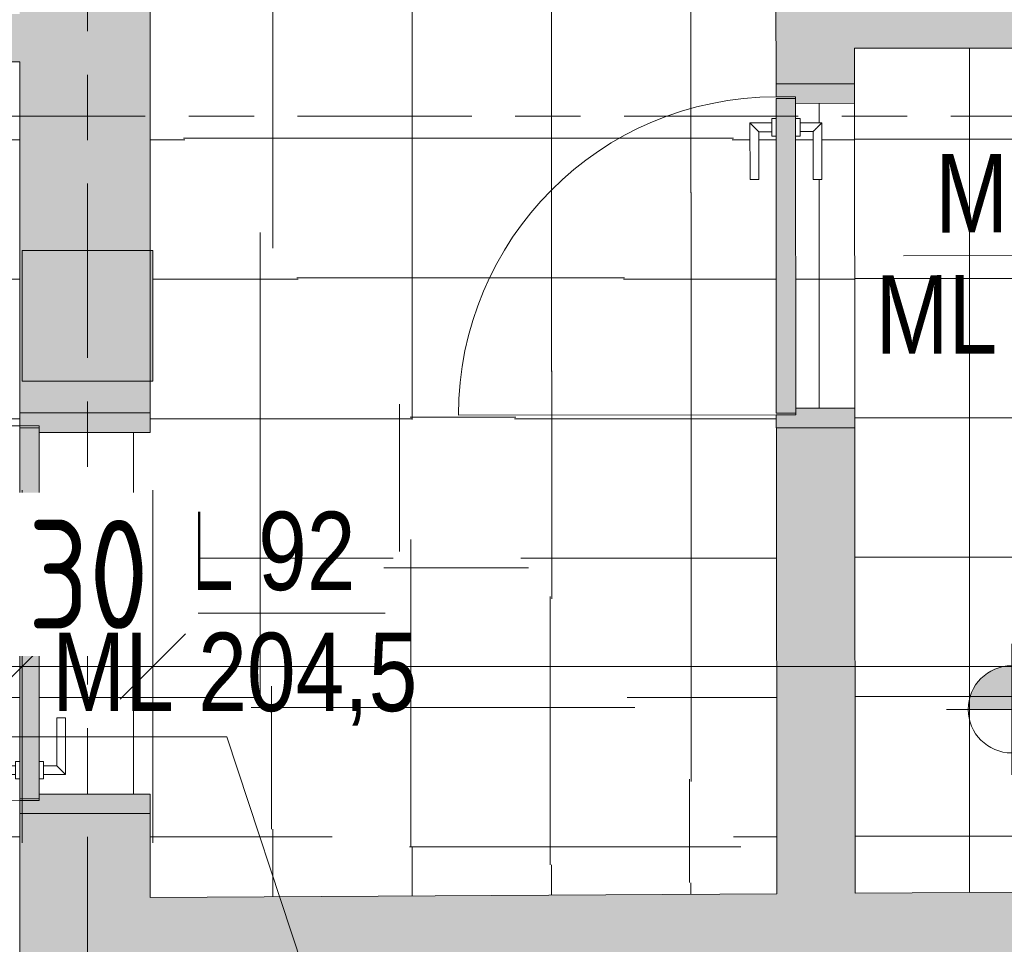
# Model space of a CAD drawing. Header units: metres. Extents: x 2 to 163, y -54 to 869.
# Tile 26 of 78: x 36.75 to 39.01, y -13.92 to -11.8. Entities that reach past the tile are written whole.
import ezdxf

# ---------------------------------------------------------------- set-up
doc = ezdxf.new("R2010")
doc.units = ezdxf.units.M
doc.linetypes.add('_Rasterlinie_', pattern=[0.75, 0.4, -0.1, 0.15, -0.1])
for name, color, linetype, lineweight in [('A_Bem', 7, 'Continuous', 5), ('A_Bem-100', 7, 'Continuous', 5), ('A_Geschossdecken', 7, 'Continuous', 5), ('A_Geschossdecken_Oberflächenschraffur', 7, 'Continuous', 5), ('A_Hoehenkoten', 124, 'Continuous', 5), ('A_Raster', 128, 'Continuous', 5), ('A_Raum-Txt', 16, 'Continuous', 5), ('A_Tragwerksstützen', 7, 'Continuous', 5), ('A_Tuer', 128, 'Continuous', 5), ('A_Türen_Element', 128, 'Continuous', 5), ('A_Türen_Rahmen', 128, 'Continuous', 5), ('A_Wand', 244, 'Continuous', 5), ('A_Wand_Schraff', 1, 'Continuous', 5), ('A_Öffnung', 128, 'Continuous', 5)]:
    doc.layers.add(name, color=color, linetype=linetype, lineweight=lineweight)
doc.styles.add('Arial_1', font='arial.ttf', dxfattribs={"width": 0.8, "height": 0.18})
doc.styles.add('Arial_B', font='txt', dxfattribs={"width": 0.8, "height": 0.25})
doc.styles.add('ISOCPEUR', font='isocpeur.ttf', dxfattribs={"width": 0.8, "height": 0.25})
doc.dimstyles.new('BLB-Standard_2_5_Aussen_maskiert', dxfattribs={"dimscale": 0.3048, "dimtxt": 0.248995, "dimasz": 0.492126, "dimexe": 1.32874, "dimexo": 0.0625, "dimgap": 0.032808, "dimtad": 1, "dimdec": 1, "dimlfac": 100, "dimrnd": 0.1, "dimdsep": 46, "dimtxsty": 'ISOCPEUR', "dimblk1": 'OBLIQUE', "dimblk2": 'OBLIQUE', "dimsah": 1, "dimcen": 0.09, "dimdle": 0.164042, "dimazin": 0, "dimtfac": 1, "dimtdec": 4, "dimtix": 1, "dimtmove": 0, "dimatfit": 3, "dimfxl": 1.32874, "dimfxlon": 1, "dimtvp": 1, "dimtfill": 1, "dimtolj": 1, "dimtzin": 0, "dimarcsym": 2})
doc.dimstyles.new('BLB-Standard_2_5_Aussen_maskiert_1', dxfattribs={"dimscale": 0.3048, "dimtxt": 0.248995, "dimasz": 0.492126, "dimexe": 1.32874, "dimexo": 0.0625, "dimgap": 0.032808, "dimtad": 1, "dimrnd": 0.001, "dimzin": 0, "dimdsep": 46, "dimtxsty": 'ISOCPEUR', "dimblk1": 'OBLIQUE', "dimblk2": 'OBLIQUE', "dimsah": 1, "dimcen": 0.09, "dimdle": 0.164042, "dimazin": 0, "dimtfac": 1, "dimtdec": 4, "dimtix": 1, "dimtmove": 0, "dimatfit": 3, "dimfxl": 1.32874, "dimfxlon": 1, "dimtvp": 1, "dimtfill": 1, "dimtolj": 1, "dimtzin": 0, "dimarcsym": 2})
pattern_1 = [(0, (56.21042, 4.247), (0, 0.32), []), (90, (56.21042, 4.247), (-0.32, 2e-17), [])]
pattern_2 = [(0, (56.20742, 4.251), (0, 0.32), []), (90, (56.20742, 4.251), (-0.32, 2e-17), [])]
pattern_3 = [(0, (56.20742, 4.249), (0, 0.32), []), (90, (56.20742, 4.249), (-0.32, 2e-17), [])]
pattern_4 = [(0, (56.18242, 4.247), (0, 0.32), []), (90, (56.18242, 4.247), (-0.32, 2e-17), [])]
pattern_5 = [(0, (56.17842, 4.247), (0, 0.32), []), (90, (56.17842, 4.247), (-0.32, 2e-17), [])]
pattern_6 = [(0, (56.20742, 4.247), (0, 0.32), []), (90, (56.20742, 4.247), (-0.32, 2e-17), [])]
pattern_7 = [(0.001, (56.20742, 4.251), (-5.6e-06, 0.32), []), (90, (56.20742, 4.251), (-0.32, 2e-17), [])]
pattern_8 = [(0, (56.20842, 4.247), (0, 0.32), []), (90, (56.20842, 4.247), (-0.32, 2e-17), [])]
pattern_9 = [(359.996, (56.20442, 4.223), (2.23e-05, 0.32), []), (90, (56.20442, 4.223), (-0.32, 2e-17), [])]

# ---------------------------------------------------------------- blocks, each defined once
blk = doc.blocks.new('TU DF 1 - Rahmenstock flächenbündig variabel - DL - H - 840 x 2000-8069370-AB-E-1 OK FFB')
at = {"layer": 'A_Tuer', "lineweight": 9}
h = blk.add_hatch(color=253, dxfattribs=at)
h.paths.add_polyline_path([(-0.46, 0.15), (-0.46, -0.15), (-0.415, -0.15), (-0.415, 0.105), (-0.43, 0.105), (-0.43, 0.15)], flags=0)
h.paths.add_polyline_path([(0.415, 0.105), (0.415, -0.15), (0.46, -0.15), (0.46, 0.15), (0.43, 0.15), (0.43, 0.105)], flags=0)
blk.add_hatch(color=253, dxfattribs=at).paths.add_polyline_path([(-0.426, 0.1361), (-0.426, 0.105), (0.426, 0.105), (0.426, 0.15), (-0.426, 0.15)], flags=0)
at = {"layer": 'A_Tuer', "color": 250, "lineweight": 9}
for p, q in [((-0.37, 0.21), (-0.37, 0.16)), ((-0.24, 0.21), (-0.37, 0.21)), ((-0.37, 0.21), (-0.37, 0.16)), ((-0.24, 0.21), (-0.37, 0.21)), ((-0.24, 0.21), (-0.24, 0.19)), ((-0.24, 0.21), (-0.24, 0.19)), ((-0.35, 0.16), (-0.35, 0.19)), ((-0.35, 0.19), (-0.24, 0.19)), ((-0.35, 0.16), (-0.35, 0.19)), ((-0.35, 0.19), (-0.24, 0.19)), ((-0.38, 0.16), (-0.38, 0.15)), ((-0.38, 0.16), (-0.34, 0.16)), ((-0.34, 0.15), (-0.34, 0.16)), ((-0.46, -0.15), (-0.46, 0.15)), ((0.46, 0.15), (0.46, -0.15)), ((-0.38, 0.105), (-0.38, 0.095)), ((-0.34, 0.095), (-0.38, 0.095)), ((-0.37, 0.095), (-0.37, 0.045)), ((-0.37, 0.095), (-0.37, 0.045)), ((-0.35, 0.065), (-0.35, 0.095)), ((-0.35, 0.065), (-0.35, 0.095)), ((-0.34, 0.095), (-0.34, 0.105)), ((-0.24, 0.065), (-0.35, 0.065)), ((-0.24, 0.065), (-0.35, 0.065)), ((-0.24, 0.065), (-0.24, 0.045)), ((-0.24, 0.065), (-0.24, 0.045)), ((-0.37, 0.045), (-0.24, 0.045)), ((-0.37, 0.045), (-0.24, 0.045))]:
    blk.add_line(p, q, dxfattribs=at)
for points in [[(-0.35, 0.19), (-0.35, 0.19), (-0.3502, 0.1902), (-0.3507, 0.1907), (-0.3513, 0.1913), (-0.3519, 0.1919), (-0.3525, 0.1925), (-0.3531, 0.1931), (-0.3539, 0.1939), (-0.3548, 0.1948), (-0.3556, 0.1956), (-0.3562, 0.1962), (-0.3568, 0.1968), (-0.3574, 0.1974), (-0.358, 0.198), (-0.3587, 0.1987), (-0.3593, 0.1993), (-0.36, 0.2), (-0.3607, 0.2007), (-0.3613, 0.2013), (-0.362, 0.202), (-0.3626, 0.2026), (-0.3632, 0.2032), (-0.3638, 0.2038), (-0.3644, 0.2044), (-0.365, 0.205), (-0.3656, 0.2056), (-0.3663, 0.2063), (-0.3669, 0.2069), (-0.3675, 0.2075), (-0.3681, 0.2081), (-0.3687, 0.2087), (-0.3693, 0.2093), (-0.3698, 0.2098), (-0.37, 0.21), (-0.37, 0.21)], [(-0.35, 0.19), (-0.35, 0.19), (-0.3502, 0.1902), (-0.3507, 0.1907), (-0.3513, 0.1913), (-0.3519, 0.1919), (-0.3525, 0.1925), (-0.3531, 0.1931), (-0.3539, 0.1939), (-0.3548, 0.1948), (-0.3556, 0.1956), (-0.3562, 0.1962), (-0.3568, 0.1968), (-0.3574, 0.1974), (-0.358, 0.198), (-0.3587, 0.1987), (-0.3593, 0.1993), (-0.36, 0.2), (-0.3607, 0.2007), (-0.3613, 0.2013), (-0.362, 0.202), (-0.3626, 0.2026), (-0.3632, 0.2032), (-0.3638, 0.2038), (-0.3644, 0.2044), (-0.365, 0.205), (-0.3656, 0.2056), (-0.3663, 0.2063), (-0.3669, 0.2069), (-0.3675, 0.2075), (-0.3681, 0.2081), (-0.3687, 0.2087), (-0.3693, 0.2093), (-0.3698, 0.2098), (-0.37, 0.21), (-0.37, 0.21)], [(-0.37, 0.045), (-0.37, 0.045), (-0.3698, 0.0452), (-0.3693, 0.0457), (-0.3687, 0.0463), (-0.3681, 0.0469), (-0.3675, 0.0475), (-0.3669, 0.0481), (-0.3661, 0.0489), (-0.3652, 0.0498), (-0.3644, 0.0506), (-0.3638, 0.0512), (-0.3632, 0.0518), (-0.3626, 0.0524), (-0.362, 0.053), (-0.3613, 0.0537), (-0.3607, 0.0543), (-0.36, 0.055), (-0.3593, 0.0557), (-0.3587, 0.0563), (-0.358, 0.057), (-0.3574, 0.0576), (-0.3568, 0.0582), (-0.3562, 0.0588), (-0.3556, 0.0594), (-0.355, 0.06), (-0.3544, 0.0606), (-0.3537, 0.0613), (-0.3531, 0.0619), (-0.3525, 0.0625), (-0.3519, 0.0631), (-0.3513, 0.0637), (-0.3507, 0.0643), (-0.3502, 0.0648), (-0.35, 0.065), (-0.35, 0.065)], [(-0.37, 0.045), (-0.37, 0.045), (-0.3698, 0.0452), (-0.3693, 0.0457), (-0.3687, 0.0463), (-0.3681, 0.0469), (-0.3675, 0.0475), (-0.3669, 0.0481), (-0.3661, 0.0489), (-0.3652, 0.0498), (-0.3644, 0.0506), (-0.3638, 0.0512), (-0.3632, 0.0518), (-0.3626, 0.0524), (-0.362, 0.053), (-0.3613, 0.0537), (-0.3607, 0.0543), (-0.36, 0.055), (-0.3593, 0.0557), (-0.3587, 0.0563), (-0.358, 0.057), (-0.3574, 0.0576), (-0.3568, 0.0582), (-0.3562, 0.0588), (-0.3556, 0.0594), (-0.355, 0.06), (-0.3544, 0.0606), (-0.3537, 0.0613), (-0.3531, 0.0619), (-0.3525, 0.0625), (-0.3519, 0.0631), (-0.3513, 0.0637), (-0.3507, 0.0643), (-0.3502, 0.0648), (-0.35, 0.065), (-0.35, 0.065)]]:
    blk.add_open_spline(points, degree=3, knots=[0, 0, 0, 0, 0.083333, 0.125, 0.166667, 0.208333, 0.229167, 0.25, 0.291667, 0.333333, 0.354167, 0.375, 0.395833, 0.416667, 0.4375, 0.458333, 0.479167, 0.5, 0.520833, 0.541667, 0.5625, 0.583333, 0.604167, 0.625, 0.645833, 0.666667, 0.6875, 0.708333, 0.75, 0.770833, 0.791667, 0.833333, 0.875, 0.916667, 1, 1, 1, 1], dxfattribs=at)
at = {"layer": 'A_Türen_Element', "color": 250, "lineweight": 9}
for p, q in [((-0.426, 0.15), (0.426, 0.15)), ((-0.426, 0.105), (-0.426, 0.15)), ((0.426, 0.15), (0.426, 0.105)), ((0.426, 0.105), (-0.426, 0.105))]:
    blk.add_line(p, q, dxfattribs=at)
at = {"layer": 'A_Türen_Rahmen', "color": 250, "lineweight": 9}
for p, q in [((-0.43, 0.15), (-0.46, 0.15)), ((-0.43, 0.105), (-0.43, 0.15)), ((0.46, 0.15), (0.43, 0.15)), ((0.43, 0.15), (0.43, 0.105)), ((-0.415, 0.105), (-0.43, 0.105)), ((-0.415, -0.15), (-0.415, 0.105)), ((0.43, 0.105), (0.415, 0.105)), ((0.415, 0.105), (0.415, -0.15)), ((-0.46, -0.15), (-0.415, -0.15)), ((0.415, -0.15), (0.46, -0.15))]:
    blk.add_line(p, q, dxfattribs=at)
at = {"layer": 'A_Öffnung', "color": 250, "lineweight": 9}
blk.add_line((0.43, 0.15), (0.43, 1.01), dxfattribs=at)
blk.add_arc((0.43, 0.15), 0.86, 90, 180, dxfattribs=at)
blk = doc.blocks.new('TU DF 1 - Rahmenstock flächenbündig variabel - DL - H - 840 x 2000-8069387-AB-E-1 OK FFB')
at = {"layer": 'A_Tuer', "lineweight": 9}
h = blk.add_hatch(color=253, dxfattribs=at)
h.paths.add_polyline_path([(0.395, -0.09), (0.395, 0.09), (0.35, 0.09), (0.35, -0.045), (0.365, -0.045), (0.365, -0.09), (0.3949, -0.09)], flags=0)
h.paths.add_polyline_path([(-0.35, -0.045), (-0.35, 0.09), (-0.395, 0.0899), (-0.395, -0.09), (-0.365, -0.09), (-0.365, -0.045)], flags=0)
blk.add_hatch(color=253, dxfattribs=at).paths.add_polyline_path([(0.361, -0.09), (0.361, -0.045), (-0.361, -0.045), (-0.361, -0.09), (-0.1386, -0.09)], flags=0)
at = {"layer": 'A_Tuer', "color": 250, "lineweight": 9}
for p, q in [((-0.395, 0.09), (-0.395, -0.09)), ((0.395, -0.09), (0.395, 0.09)), ((-0.305, 0.015), (-0.305, -0.035)), ((-0.175, 0.015), (-0.305, 0.015)), ((-0.305, 0.015), (-0.305, -0.035)), ((-0.175, 0.015), (-0.305, 0.015)), ((-0.175, 0.015), (-0.175, -0.005)), ((-0.175, 0.015), (-0.175, -0.005)), ((-0.285, -0.035), (-0.285, -0.005)), ((-0.285, -0.005), (-0.175, -0.005)), ((-0.285, -0.035), (-0.285, -0.005)), ((-0.285, -0.005), (-0.175, -0.005)), ((-0.315, -0.035), (-0.315, -0.045)), ((-0.315, -0.035), (-0.275, -0.035)), ((-0.275, -0.045), (-0.275, -0.035)), ((-0.315, -0.09), (-0.315, -0.1)), ((-0.275, -0.1), (-0.275, -0.09)), ((-0.275, -0.1), (-0.315, -0.1)), ((-0.305, -0.1), (-0.305, -0.15)), ((-0.305, -0.1), (-0.305, -0.15)), ((-0.285, -0.13), (-0.285, -0.1)), ((-0.285, -0.13), (-0.285, -0.1)), ((-0.175, -0.13), (-0.285, -0.13)), ((-0.175, -0.13), (-0.285, -0.13)), ((-0.175, -0.13), (-0.175, -0.15)), ((-0.175, -0.13), (-0.175, -0.15)), ((-0.305, -0.15), (-0.175, -0.15)), ((-0.305, -0.15), (-0.175, -0.15))]:
    blk.add_line(p, q, dxfattribs=at)
for points in [[(-0.285, -0.005), (-0.285, -0.005), (-0.2852, -0.0048), (-0.2857, -0.0043), (-0.2863, -0.0037), (-0.2869, -0.0031), (-0.2875, -0.0025), (-0.2881, -0.0019), (-0.2889, -0.0011), (-0.2898, -0.0002), (-0.2906, 0.0006), (-0.2912, 0.0012), (-0.2918, 0.0018), (-0.2924, 0.0024), (-0.293, 0.003), (-0.2937, 0.0037), (-0.2943, 0.0043), (-0.295, 0.005), (-0.2957, 0.0057), (-0.2963, 0.0063), (-0.297, 0.007), (-0.2976, 0.0076), (-0.2982, 0.0082), (-0.2988, 0.0088), (-0.2994, 0.0094), (-0.3, 0.01), (-0.3006, 0.0106), (-0.3013, 0.0113), (-0.3019, 0.0119), (-0.3025, 0.0125), (-0.3031, 0.0131), (-0.3037, 0.0137), (-0.3043, 0.0143), (-0.3048, 0.0148), (-0.305, 0.015), (-0.305, 0.015)], [(-0.285, -0.005), (-0.285, -0.005), (-0.2852, -0.0048), (-0.2857, -0.0043), (-0.2863, -0.0037), (-0.2869, -0.0031), (-0.2875, -0.0025), (-0.2881, -0.0019), (-0.2889, -0.0011), (-0.2898, -0.0002), (-0.2906, 0.0006), (-0.2912, 0.0012), (-0.2918, 0.0018), (-0.2924, 0.0024), (-0.293, 0.003), (-0.2937, 0.0037), (-0.2943, 0.0043), (-0.295, 0.005), (-0.2957, 0.0057), (-0.2963, 0.0063), (-0.297, 0.007), (-0.2976, 0.0076), (-0.2982, 0.0082), (-0.2988, 0.0088), (-0.2994, 0.0094), (-0.3, 0.01), (-0.3006, 0.0106), (-0.3013, 0.0113), (-0.3019, 0.0119), (-0.3025, 0.0125), (-0.3031, 0.0131), (-0.3037, 0.0137), (-0.3043, 0.0143), (-0.3048, 0.0148), (-0.305, 0.015), (-0.305, 0.015)], [(-0.305, -0.15), (-0.305, -0.15), (-0.3048, -0.1498), (-0.3043, -0.1493), (-0.3037, -0.1487), (-0.3031, -0.1481), (-0.3025, -0.1475), (-0.3019, -0.1469), (-0.3011, -0.1461), (-0.3002, -0.1452), (-0.2994, -0.1444), (-0.2988, -0.1438), (-0.2982, -0.1432), (-0.2976, -0.1426), (-0.297, -0.142), (-0.2963, -0.1413), (-0.2957, -0.1407), (-0.295, -0.14), (-0.2943, -0.1393), (-0.2937, -0.1387), (-0.293, -0.138), (-0.2924, -0.1374), (-0.2918, -0.1368), (-0.2912, -0.1362), (-0.2906, -0.1356), (-0.29, -0.135), (-0.2894, -0.1344), (-0.2887, -0.1337), (-0.2881, -0.1331), (-0.2875, -0.1325), (-0.2869, -0.1319), (-0.2863, -0.1313), (-0.2857, -0.1307), (-0.2852, -0.1302), (-0.285, -0.13), (-0.285, -0.13)], [(-0.305, -0.15), (-0.305, -0.15), (-0.3048, -0.1498), (-0.3043, -0.1493), (-0.3037, -0.1487), (-0.3031, -0.1481), (-0.3025, -0.1475), (-0.3019, -0.1469), (-0.3011, -0.1461), (-0.3002, -0.1452), (-0.2994, -0.1444), (-0.2988, -0.1438), (-0.2982, -0.1432), (-0.2976, -0.1426), (-0.297, -0.142), (-0.2963, -0.1413), (-0.2957, -0.1407), (-0.295, -0.14), (-0.2943, -0.1393), (-0.2937, -0.1387), (-0.293, -0.138), (-0.2924, -0.1374), (-0.2918, -0.1368), (-0.2912, -0.1362), (-0.2906, -0.1356), (-0.29, -0.135), (-0.2894, -0.1344), (-0.2887, -0.1337), (-0.2881, -0.1331), (-0.2875, -0.1325), (-0.2869, -0.1319), (-0.2863, -0.1313), (-0.2857, -0.1307), (-0.2852, -0.1302), (-0.285, -0.13), (-0.285, -0.13)]]:
    blk.add_open_spline(points, degree=3, knots=[0, 0, 0, 0, 0.083333, 0.125, 0.166667, 0.208333, 0.229167, 0.25, 0.291667, 0.333333, 0.354167, 0.375, 0.395833, 0.416667, 0.4375, 0.458333, 0.479167, 0.5, 0.520833, 0.541667, 0.5625, 0.583333, 0.604167, 0.625, 0.645833, 0.666667, 0.6875, 0.708333, 0.75, 0.770833, 0.791667, 0.833333, 0.875, 0.916667, 1, 1, 1, 1], dxfattribs=at)
at = {"layer": 'A_Türen_Element', "color": 250, "lineweight": 9}
for p, q in [((0.361, -0.045), (-0.361, -0.045)), ((-0.361, -0.045), (-0.361, -0.09)), ((0.361, -0.09), (0.361, -0.045)), ((-0.361, -0.09), (0.361, -0.09))]:
    blk.add_line(p, q, dxfattribs=at)
at = {"layer": 'A_Türen_Rahmen', "color": 250, "lineweight": 9}
for p, q in [((-0.395, 0.09), (-0.35, 0.09)), ((-0.35, 0.09), (-0.35, -0.045)), ((0.35, 0.09), (0.395, 0.09)), ((0.35, -0.045), (0.35, 0.09)), ((-0.365, -0.045), (-0.365, -0.09)), ((-0.35, -0.045), (-0.365, -0.045)), ((0.365, -0.045), (0.35, -0.045)), ((0.365, -0.09), (0.365, -0.045)), ((-0.365, -0.09), (-0.395, -0.09)), ((0.395, -0.09), (0.365, -0.09))]:
    blk.add_line(p, q, dxfattribs=at)
at = {"layer": 'A_Öffnung', "color": 250, "lineweight": 9}
blk.add_line((0.365, -0.09), (0.365, -0.82), dxfattribs=at)
blk.add_arc((0.365, -0.09), 0.73, 180, 270, dxfattribs=at)
blk = doc.blocks.new('Beschriftung Türen DL oder ML - Durchgangslichte mit Kennzeichen-6113498-AB-E-1 OK FFB')
at = {"layer": 'A_Tuer'}
blk.add_line((0, 0.003493), (0, -0.003507), dxfattribs=at)
blk = doc.blocks.new('Höhenkoten - Kreuz gefüllt-6114407-AB-E-1 OK FFB')
at = {"layer": 'A_Hoehenkoten'}
h = blk.add_hatch(color=256, dxfattribs=at)
edge = h.paths.add_edge_path(flags=0)
edge.add_line((0.001, 0.0014), (0, 0.0014))
edge.add_line((0, 0.0014), (0, 0.0024))
edge.add_arc((0, 0.0014), 0.001, 0, 90, ccw=False)
h = blk.add_hatch(color=256, dxfattribs=at)
edge = h.paths.add_edge_path(flags=0)
edge.add_line((-0.001, 0.0014), (0, 0.0014))
edge.add_line((0, 0.0014), (0, 0.0004))
edge.add_arc((0, 0.0014), 0.001, 180, 270, ccw=False)
for p, q in [((0, 0.0029), (0, -0.0001)), ((0, 0.0014), (0, 0.0024)), ((0, 0.0024), (0, 0.0014)), ((0, 0.0024), (0, 0.0014)), ((0, 0.0014), (0, 0.0024)), ((-0.0015, 0.0014), (0.0015, 0.0014)), ((-0.001, 0.0014), (0, 0.0014)), ((0, 0.0014), (-0.001, 0.0014)), ((0, 0.0014), (-0.001, 0.0014)), ((-0.001, 0.0014), (0, 0.0014)), ((0.001, 0.0014), (0, 0.0014)), ((0, 0.0014), (0, 0.0004)), ((0, 0.0004), (0, 0.0014)), ((0, 0.0014), (0.001, 0.0014)), ((0, 0.0014), (0.001, 0.0014)), ((0.001, 0.0014), (0, 0.0014)), ((0, 0.0014), (0, 0.0004)), ((0, 0.0004), (0, 0.0014))]:
    blk.add_line(p, q, dxfattribs=at)
for start, end in [(90, 180), (90, 180), (360, 90), (360, 90), (180, 270), (180, 270), (270, 0), (270, 360)]:
    blk.add_arc((0, 0.0014), 0.001, start, end, dxfattribs=at)
blk = doc.blocks.new('DIMBLOCK314-AB-E-1 OK FFB')
at = {"layer": 'A_Bem-100'}
for p, q in [((36.7519, -12.8768), (36.7519, -13.6868)), ((36.7519, -13.2818), (36.7519, -12.8768)), ((37.0519, -12.8768), (37.0519, -13.6868)), ((37.0519, -13.2818), (37.0519, -12.8768)), ((36.7019, -13.2818), (37.0519, -13.2818))]:
    blk.add_line(p, q, dxfattribs=at)
at = {"layer": 'A_Bem-100', "lineweight": 9}
for p, q in [((36.7519, -13.2818), (36.8269, -13.2068)), ((37.0519, -13.2818), (37.1269, -13.2068)), ((36.7519, -13.2818), (36.6769, -13.3568)), ((37.0519, -13.2818), (36.9769, -13.3568))]:
    blk.add_line(p, q, dxfattribs=at)
at = {"layer": 'A_Bem-100', "color": 0, "insert": (36.7649, -12.9452), "char_height": 0.25, "width": 0.328652, "attachment_point": 1, "line_spacing_factor": 1.149209, "style": 'ISOCPEUR', "bg_fill": 3, "box_fill_scale": 1.25, "bg_fill_color": 256, "bg_fill_true_color": 13158600, "bg_fill_transparency": 0}
blk.add_mtext('30', dxfattribs=at)
blk = doc.blocks.new('_Oblique')
at = {"color": 0, "linetype": 'ByBlock', "lineweight": -2}
blk.add_line((-0.5, -0.5), (0.5, 0.5), dxfattribs=at)
blk = doc.blocks.new('DIMBLOCK315-AB-E-1 OK FFB')
at = {"layer": 'A_Bem-100'}
for p, q in [((37.0519, -12.8768), (37.0519, -13.6868)), ((37.0519, -13.2818), (37.0519, -12.8768)), ((43.1713, -12.8768), (43.1713, -13.6868)), ((43.1713, -13.2818), (43.1713, -12.8768)), ((37.0519, -13.2818), (43.1713, -13.2818))]:
    blk.add_line(p, q, dxfattribs=at)
at = {"layer": 'A_Bem-100', "lineweight": 9}
for p, q in [((37.0519, -13.2818), (37.1269, -13.2068)), ((43.1713, -13.2818), (43.2463, -13.2068)), ((37.0519, -13.2818), (36.9769, -13.3568)), ((43.1713, -13.2818), (43.0963, -13.3568))]:
    blk.add_line(p, q, dxfattribs=at)
at = {"layer": 'A_Bem-100', "color": 0, "insert": (39.8663, -12.9452), "char_height": 0.25, "width": 0.588586, "attachment_point": 1, "line_spacing_factor": 1.149209, "style": 'ISOCPEUR', "bg_fill": 3, "box_fill_scale": 1.25, "bg_fill_color": 256, "bg_fill_true_color": 13158600, "bg_fill_transparency": 0}
blk.add_mtext('6,11\\A2\\H0.5x;\\S9^  ;\\H2x;', dxfattribs=at)

msp = doc.modelspace()

# ---------------------------------------------------------------- hatches: boundary and pattern name
at = {"layer": 'A_Geschossdecken_Oberflächenschraffur'}
h = msp.add_hatch(dxfattribs=at)
h.set_pattern_fill('FP_1', color=9, style=0, pattern_type=2)
h.set_pattern_definition(pattern_6)
h.paths.add_polyline_path([(37.0492, -12.3267), (37.0519, -11.9818), (38.4836, -11.9437), (38.4833, -11.5571), (38.6183, -11.557), (38.6176, -11.522), (38.6083, -11.5214), (38.6082, -11.512), (38.5583, -11.5117), (38.5586, -11.3821), (38.5781, -11.3821), (38.5782, -11.4921), (38.6082, -11.492), (38.6082, -11.482), (38.6182, -11.482), (38.6176, -10.727), (38.4826, -10.7271), (38.4827, -9.7792), (38.4825, -9.387), (37.0463, -9.3866), (37.0463, -9.8242), (36.7913, -9.8242), (36.7913, -9.8592), (36.8013, -9.8598), (36.8013, -9.8692), (36.8513, -9.8695), (36.851, -9.9992), (36.8313, -9.9992), (36.8313, -9.8892), (36.8013, -9.8892), (36.8013, -9.8992), (36.7913, -9.8992), (36.7913, -10.6542), (37.0463, -10.6542), (37.0463, -12.3267)], flags=0)
h.paths.add_polyline_path([(38.6183, -11.572), (38.6633, -11.572), (38.6633, -11.568), (38.6183, -11.568), (38.6183, -11.572)], flags=0)
h.paths.add_polyline_path([(38.6176, -11.557), (38.6082, -11.557), (38.6083, -11.557)], flags=0)
h.paths.add_polyline_path([(38.6082, -11.482), (38.6082, -11.482), (38.6082, -11.482)], flags=0)
h.paths.add_polyline_path([(38.6176, -10.716), (38.6626, -10.7159), (38.6625, -10.712), (38.6176, -10.712), (38.6176, -10.716)], flags=0)
h.paths.add_polyline_path([(36.7463, -10.6692), (36.7913, -10.6692), (36.7913, -10.6652), (36.7463, -10.6652)], flags=0)
h.paths.add_polyline_path([(36.7913, -9.8132), (36.7913, -9.8092), (36.7463, -9.8092), (36.7463, -9.8132), (36.7602, -9.8132)], flags=0)
h = msp.add_hatch(dxfattribs=at)
h.set_pattern_fill('FP_1', color=9, style=0, pattern_type=2)
h.set_pattern_definition(pattern_6)
h.paths.add_polyline_path([(37.0492, -12.3267), (37.0519, -11.9818), (38.4836, -11.9437), (38.4833, -11.5571), (38.6183, -11.557), (38.6176, -11.522), (38.6083, -11.5214), (38.6082, -11.512), (38.5583, -11.5117), (38.5586, -11.3821), (38.5781, -11.3821), (38.5782, -11.4921), (38.6082, -11.492), (38.6082, -11.482), (38.6182, -11.482), (38.6176, -10.727), (38.4826, -10.7271), (38.4827, -9.7792), (38.4825, -9.387), (37.0463, -9.3866), (37.0463, -9.8242), (36.7913, -9.8242), (36.7913, -9.8592), (36.8013, -9.8598), (36.8013, -9.8692), (36.8513, -9.8695), (36.851, -9.9992), (36.8313, -9.9992), (36.8313, -9.8892), (36.8013, -9.8892), (36.8013, -9.8992), (36.7913, -9.8992), (36.7913, -10.6542), (37.0463, -10.6542), (37.0463, -12.3267)], flags=0)
h.paths.add_polyline_path([(38.6183, -11.572), (38.6633, -11.572), (38.6633, -11.568), (38.6183, -11.568), (38.6183, -11.572)], flags=0)
h.paths.add_polyline_path([(38.6176, -11.557), (38.6082, -11.557), (38.6083, -11.557)], flags=0)
h.paths.add_polyline_path([(38.6082, -11.482), (38.6082, -11.482), (38.6082, -11.482)], flags=0)
h.paths.add_polyline_path([(38.6176, -10.716), (38.6626, -10.7159), (38.6625, -10.712), (38.6176, -10.712), (38.6176, -10.716)], flags=0)
h.paths.add_polyline_path([(36.7463, -10.6692), (36.7913, -10.6692), (36.7913, -10.6652), (36.7463, -10.6652)], flags=0)
h.paths.add_polyline_path([(36.7913, -9.8132), (36.7913, -9.8092), (36.7463, -9.8092), (36.7463, -9.8132), (36.7602, -9.8132)], flags=0)
h = msp.add_hatch(dxfattribs=at)
h.set_pattern_fill('FP_98', color=9, style=0, pattern_type=2)
h.set_pattern_definition(pattern_3)
h.paths.add_polyline_path([(38.6651, -13.8021), (41.0627, -13.7876), (41.0655, -11.8623), (38.6635, -11.8623), (38.6651, -13.7796)], flags=0)
h = msp.add_hatch(dxfattribs=at)
h.set_pattern_fill('FP_98', color=9, style=0, pattern_type=2)
h.set_pattern_definition(pattern_3)
h.paths.add_polyline_path([(38.6651, -13.8021), (41.0627, -13.7876), (41.0655, -11.8623), (38.6635, -11.8623), (38.6651, -13.7796)], flags=0)
h = msp.add_hatch(dxfattribs=at)
h.set_pattern_fill('FP_35', color=9, style=0, pattern_type=2)
h.set_pattern_definition(pattern_2)
h.paths.add_polyline_path([(35.1434, -13.4631), (36.7463, -11.8934), (33.6563, -11.8914), (35.1361, -13.4554)], flags=0)
h = msp.add_hatch(dxfattribs=at)
h.set_pattern_fill('FP_35', color=9, style=0, pattern_type=2)
h.set_pattern_definition(pattern_2)
h.paths.add_polyline_path([(35.1434, -13.4631), (36.7463, -11.8934), (33.6563, -11.8914), (35.1361, -13.4554)], flags=0)
h = msp.add_hatch(dxfattribs=at)
h.set_pattern_fill('FP_11', color=9, style=0, pattern_type=2)
h.set_pattern_definition(pattern_1)
h.paths.add_polyline_path([(36.7463, -14.9335), (36.7463, -13.5394), (36.7363, -13.5387), (36.7363, -13.5294), (36.6863, -13.529), (36.6866, -13.3994), (36.7063, -13.3994), (36.7063, -13.5094), (36.7363, -13.5094), (36.7363, -13.4994), (36.7463, -13.4994), (36.7463, -11.8934), (35.1434, -13.4631), (36.0894, -14.331)], flags=0)
h = msp.add_hatch(dxfattribs=at)
h.set_pattern_fill('FP_11', color=9, style=0, pattern_type=2)
h.set_pattern_definition(pattern_1)
h.paths.add_polyline_path([(36.7463, -14.9335), (36.7463, -13.5394), (36.7363, -13.5387), (36.7363, -13.5294), (36.6863, -13.529), (36.6866, -13.3994), (36.7063, -13.3994), (36.7063, -13.5094), (36.7363, -13.5094), (36.7363, -13.4994), (36.7463, -13.4994), (36.7463, -11.8934), (35.1434, -13.4631), (36.0894, -14.331)], flags=0)
h = msp.add_hatch(dxfattribs=at)
h.set_pattern_fill('FP_143', color=9, style=0, pattern_type=2)
h.set_pattern_definition(pattern_7)
h.paths.add_polyline_path([(37.7669, -12.8615), (38.4833, -11.9438), (37.0519, -11.9818), (37.663, -12.7337)], flags=0)
h = msp.add_hatch(dxfattribs=at)
h.set_pattern_fill('FP_143', color=9, style=0, pattern_type=2)
h.set_pattern_definition(pattern_7)
h.paths.add_polyline_path([(37.7669, -12.8615), (38.4833, -11.9438), (37.0519, -11.9818), (37.663, -12.7337)], flags=0)
h = msp.add_hatch(dxfattribs=at)
h.set_pattern_fill('FP_144', color=9, style=0, pattern_type=2)
h.set_pattern_definition(pattern_8)
h.paths.add_polyline_path([(38.4851, -13.8032), (38.4836, -12.0638), (38.4737, -12.0632), (38.4737, -12.0538), (38.4437, -12.0539), (38.4434, -12.1639), (38.4238, -12.1639), (38.424, -12.0339), (38.4737, -12.0338), (38.4737, -12.0238), (38.4837, -12.0227), (38.4833, -11.9442), (37.7669, -12.8615), (38.4843, -13.8021)], flags=0)
h = msp.add_hatch(dxfattribs=at)
h.set_pattern_fill('FP_144', color=9, style=0, pattern_type=2)
h.set_pattern_definition(pattern_8)
h.paths.add_polyline_path([(38.4851, -13.8032), (38.4836, -12.0638), (38.4737, -12.0632), (38.4737, -12.0538), (38.4437, -12.0539), (38.4434, -12.1639), (38.4238, -12.1639), (38.424, -12.0339), (38.4737, -12.0338), (38.4737, -12.0238), (38.4837, -12.0227), (38.4833, -11.9442), (37.7669, -12.8615), (38.4843, -13.8021)], flags=0)
h = msp.add_hatch(dxfattribs=at)
h.set_pattern_fill('FP_142', color=9, style=0, pattern_type=2)
h.set_pattern_definition(pattern_5)
h.paths.add_polyline_path([(37.7669, -12.8615), (37.0519, -11.9818), (37.0492, -12.3267), (37.0519, -12.3267), (37.0519, -12.6267), (37.0469, -12.6267), (37.0463, -12.6994), (37.2991, -12.7563)], flags=0)
h = msp.add_hatch(dxfattribs=at)
h.set_pattern_fill('FP_142', color=9, style=0, pattern_type=2)
h.set_pattern_definition(pattern_5)
h.paths.add_polyline_path([(37.7669, -12.8615), (37.0519, -11.9818), (37.0492, -12.3267), (37.0519, -12.3267), (37.0519, -12.6267), (37.0469, -12.6267), (37.0463, -12.6994), (37.2991, -12.7563)], flags=0)
h = msp.add_hatch(dxfattribs=at)
h.set_pattern_fill('FP_141', color=9, style=0, pattern_type=2)
h.set_pattern_definition(pattern_4)
h.paths.add_polyline_path([(38.4842, -12.7038), (38.491, -12.7038), (38.4919, -12.6998), (38.4842, -12.6998), (38.4842, -12.7038)], flags=0)
h.paths.add_polyline_path([(38.5291, -12.5362), (38.6534, -11.9887), (38.5286, -11.9888), (38.5292, -12.0238), (38.5387, -12.0245), (38.5387, -12.0338), (38.5887, -12.0341), (38.5883, -12.1638), (38.5688, -12.1638), (38.5687, -12.0538), (38.5387, -12.0538), (38.5387, -12.0638), (38.5287, -12.0638), (38.5288, -12.2003)], flags=0)
h.paths.add_polyline_path([(38.5387, -12.0297), (38.5387, -12.0297), (38.5387, -12.0265)], flags=0)
h.paths.add_polyline_path([(38.5387, -12.0265), (38.5387, -12.0265), (38.5387, -12.0245)], flags=0)
h.paths.add_polyline_path([(38.4836, -11.9778), (38.5286, -11.9778), (38.5286, -11.9738), (38.4836, -11.9738), (38.4836, -11.9778)], flags=0)
h = msp.add_hatch(dxfattribs=at)
h.set_pattern_fill('FP_141', color=9, style=0, pattern_type=2)
h.set_pattern_definition(pattern_4)
h.paths.add_polyline_path([(38.4842, -12.7038), (38.491, -12.7038), (38.4919, -12.6998), (38.4842, -12.6998), (38.4842, -12.7038)], flags=0)
h.paths.add_polyline_path([(38.5291, -12.5362), (38.6534, -11.9887), (38.5286, -11.9888), (38.5292, -12.0238), (38.5387, -12.0245), (38.5387, -12.0338), (38.5887, -12.0341), (38.5883, -12.1638), (38.5688, -12.1638), (38.5687, -12.0538), (38.5387, -12.0538), (38.5387, -12.0638), (38.5287, -12.0638), (38.5288, -12.2003)], flags=0)
h.paths.add_polyline_path([(38.5387, -12.0297), (38.5387, -12.0297), (38.5387, -12.0265)], flags=0)
h.paths.add_polyline_path([(38.5387, -12.0265), (38.5387, -12.0265), (38.5387, -12.0245)], flags=0)
h.paths.add_polyline_path([(38.4836, -11.9778), (38.5286, -11.9778), (38.5286, -11.9738), (38.4836, -11.9738), (38.4836, -11.9778)], flags=0)
h = msp.add_hatch(dxfattribs=at)
h.set_pattern_fill('FP_141', color=9, style=0, pattern_type=2)
h.set_pattern_definition(pattern_4)
h.paths.add_polyline_path([(38.491, -12.7038), (38.5292, -12.7038), (38.5292, -12.6998), (38.4919, -12.6998), (38.491, -12.7038)], flags=0)
h.paths.add_polyline_path([(38.5292, -12.6888), (38.6642, -12.6887), (38.6635, -11.9887), (38.6534, -11.9888), (38.5291, -12.5362), (38.5292, -12.6887)], flags=0)
h = msp.add_hatch(dxfattribs=at)
h.set_pattern_fill('FP_141', color=9, style=0, pattern_type=2)
h.set_pattern_definition(pattern_4)
h.paths.add_polyline_path([(38.491, -12.7038), (38.5292, -12.7038), (38.5292, -12.6998), (38.4919, -12.6998), (38.491, -12.7038)], flags=0)
h.paths.add_polyline_path([(38.5292, -12.6888), (38.6642, -12.6887), (38.6635, -11.9887), (38.6534, -11.9888), (38.5291, -12.5362), (38.5292, -12.6887)], flags=0)
h = msp.add_hatch(dxfattribs=at)
h.set_pattern_fill('FP_133', color=9, style=0, pattern_type=2)
h.set_pattern_definition(pattern_5)
h.paths.add_polyline_path([(37.0463, -13.6194), (37.7669, -12.8615), (37.0463, -12.6994), (37.0463, -13.5894)], flags=0)
h = msp.add_hatch(dxfattribs=at)
h.set_pattern_fill('FP_133', color=9, style=0, pattern_type=2)
h.set_pattern_definition(pattern_5)
h.paths.add_polyline_path([(37.0463, -13.6194), (37.7669, -12.8615), (37.0463, -12.6994), (37.0463, -13.5894)], flags=0)
h = msp.add_hatch(dxfattribs=at)
h.set_pattern_fill('FP_1', color=9, style=0, pattern_type=2)
h.set_pattern_definition(pattern_6)
h.paths.add_polyline_path([(36.7463, -13.5894), (36.7913, -13.5894), (36.7913, -13.5854), (36.7463, -13.5854)], flags=0)
h.paths.add_polyline_path([(36.85, -13.5744), (37.0463, -13.5744), (37.0463, -12.7444), (36.7913, -12.7444), (36.7913, -13.4994), (36.8013, -13.5001), (36.8013, -13.5094), (36.8313, -13.5094), (36.8316, -13.3994), (36.8513, -13.3994), (36.851, -13.5294), (36.8013, -13.5294), (36.8013, -13.5394), (36.7913, -13.5394), (36.7913, -13.5744), (36.8496, -13.5744)], flags=0)
h.paths.add_polyline_path([(36.7913, -12.7334), (36.7913, -12.7294), (36.7463, -12.7294), (36.7463, -12.7334)], flags=0)
h = msp.add_hatch(dxfattribs=at)
h.set_pattern_fill('FP_1', color=9, style=0, pattern_type=2)
h.set_pattern_definition(pattern_6)
h.paths.add_polyline_path([(36.7463, -13.5894), (36.7913, -13.5894), (36.7913, -13.5854), (36.7463, -13.5854)], flags=0)
h.paths.add_polyline_path([(36.85, -13.5744), (37.0463, -13.5744), (37.0463, -12.7444), (36.7913, -12.7444), (36.7913, -13.4994), (36.8013, -13.5001), (36.8013, -13.5094), (36.8313, -13.5094), (36.8316, -13.3994), (36.8513, -13.3994), (36.851, -13.5294), (36.8013, -13.5294), (36.8013, -13.5394), (36.7913, -13.5394), (36.7913, -13.5744), (36.8496, -13.5744)], flags=0)
h.paths.add_polyline_path([(36.7913, -12.7334), (36.7913, -12.7294), (36.7463, -12.7294), (36.7463, -12.7334)], flags=0)
h = msp.add_hatch(dxfattribs=at)
h.set_pattern_fill('FP_145', color=9, style=0, pattern_type=2)
h.set_pattern_definition(pattern_9)
h.paths.add_polyline_path([(38.4851, -13.8032), (37.7669, -12.8615), (37.0463, -13.6194), (38.4843, -13.8031)], flags=0)
h = msp.add_hatch(dxfattribs=at)
h.set_pattern_fill('FP_145', color=9, style=0, pattern_type=2)
h.set_pattern_definition(pattern_9)
h.paths.add_polyline_path([(38.4851, -13.8032), (37.7669, -12.8615), (37.0463, -13.6194), (38.4843, -13.8031)], flags=0)
h = msp.add_hatch(dxfattribs=at)
h.set_pattern_fill('FP_1', color=9, style=0, pattern_type=2)
h.set_pattern_definition(pattern_6)
h.paths.add_polyline_path([(37.0463, -13.8119), (38.4766, -13.8021), (37.0463, -13.6194), (37.0463, -13.8032)], flags=0)
h = msp.add_hatch(dxfattribs=at)
h.set_pattern_fill('FP_1', color=9, style=0, pattern_type=2)
h.set_pattern_definition(pattern_6)
h.paths.add_polyline_path([(37.0463, -13.8119), (38.4766, -13.8021), (37.0463, -13.6194), (37.0463, -13.8032)], flags=0)
at = {"layer": 'A_Tragwerksstützen'}
msp.add_hatch(color=8, dxfattribs=at).paths.add_polyline_path([(36.7519, -12.6267), (37.0519, -12.6267), (37.0519, -12.3267), (36.7519, -12.3267)], flags=0)
at = {"layer": 'A_Wand_Schraff', "lineweight": 9}
h = msp.add_hatch(color=253, dxfattribs=at)
h.paths.add_polyline_path([(36.8963, -14.9335), (37.0463, -14.9335), (37.0463, -13.6194), (36.7463, -13.6194), (36.7463, -14.9335)], flags=0)
h.paths.add_polyline_path([(37.0463, -12.6994), (37.0463, -10.6992), (36.7463, -10.6992), (36.7463, -12.6994)], flags=0)
h.paths.add_polyline_path([(36.7463, -9.7792), (37.0463, -9.7792), (37.0463, -7.4087), (36.7463, -7.4087), (36.7463, -9.7145)], flags=0)
h.paths.add_polyline_path([(36.7463, -6.4887), (37.0463, -6.4887), (37.0463, -4.1985), (36.7463, -4.1985), (36.7463, -5.8082)], flags=0)
h.paths.add_polyline_path([(37.0463, -3.2785), (37.0463, -0.2635), (36.7463, -0.2635), (36.7463, -3.2785), (36.7602, -3.2785)], flags=0)
h.paths.add_polyline_path([(36.7463, 0.6565), (37.0463, 0.6565), (37.0463, 3.8515), (36.7463, 3.8515), (36.7463, 1.2941)], flags=0)
h.paths.add_polyline_path([(36.7463, 4.7715), (37.0463, 4.7715), (37.0463, 6.2865), (36.7463, 6.2865), (36.7463, 4.8452)], flags=0)
h = msp.add_hatch(color=253, dxfattribs=at)
h.paths.add_polyline_path([(38.4851, -13.8032), (38.6651, -13.8021), (38.6643, -12.7337), (38.4843, -12.7338), (38.4844, -12.9105)], flags=0)
h.paths.add_polyline_path([(38.4836, -11.9438), (38.6636, -11.9437), (38.6633, -11.602), (38.4833, -11.6021), (38.4835, -11.8452)], flags=0)
h.paths.add_polyline_path([(38.4826, -10.6821), (38.6626, -10.682), (38.6625, -10.611), (38.4825, -10.611)], flags=0)
for points in [[(41.0655, -11.8623), (41.0657, -11.6823), (38.6634, -11.6823), (38.6635, -11.8623), (40.5328, -11.8623)], [(36.7463, -11.8934), (36.7463, -11.7834), (30.4563, -11.7793), (30.4563, -11.8893), (35.1434, -11.8923)], [(37.0463, -13.9919), (41.0625, -13.9676), (41.0627, -13.7876), (37.0463, -13.8119)]]:
    msp.add_hatch(color=253, dxfattribs=at).paths.add_polyline_path(points, flags=0)

# ---------------------------------------------------------------- linework, layer by layer
at = {"layer": 'A_Geschossdecken', "color": 253, "lineweight": 9}
for p, q in [((38.6636, -11.9887), (38.6642, -12.6887)), ((36.7463, -12.7294), (36.7463, -12.7334)), ((36.7463, -13.5854), (36.7463, -13.5894))]:
    msp.add_line(p, q, dxfattribs=at)
at = {"layer": 'A_Raster', "linetype": '_Rasterlinie_', "lineweight": 9}
for p, q in [((36.9019, -53.073), (36.9019, 37.0621)), ((87.2847, -12.0184), (15.4272, -12.0184))]:
    msp.add_line(p, q, dxfattribs=at)
at = {"layer": 'A_Raum-Txt'}
for p, q in [((37.2223, -13.4435), (36.5794, -13.4435)), ((37.5357, -14.394), (37.2223, -13.4435))]:
    msp.add_line(p, q, dxfattribs=at)
at = {"layer": 'A_Tragwerksstützen', "color": 250, "lineweight": 9}
for p, q in [((37.0519, -12.3267), (36.7519, -12.3267)), ((36.7519, -12.3267), (36.7519, -12.6267)), ((37.0519, -12.6267), (37.0519, -12.3267)), ((36.7519, -12.6267), (37.0519, -12.6267))]:
    msp.add_line(p, q, dxfattribs=at)
at = {"layer": 'A_Wand', "color": 250, "lineweight": 9}
for p, q in [((37.0463, -12.6994), (37.0463, -10.6992)), ((38.4833, -11.6021), (38.4836, -11.9438)), ((38.6635, -11.8623), (41.0655, -11.8623)), ((38.6636, -11.9437), (38.6635, -11.8623)), ((30.5663, -11.8894), (36.7463, -11.8934)), ((36.7463, -11.8934), (36.7463, -12.6994)), ((38.4836, -11.9438), (38.6636, -11.9437)), ((36.7463, -12.6994), (37.0463, -12.6994)), ((38.6643, -12.7337), (38.4843, -12.7338)), ((38.4843, -12.7338), (38.4851, -13.8032)), ((38.6651, -13.8021), (38.6643, -12.7337)), ((36.7463, -13.6194), (36.7463, -14.9335)), ((37.0463, -13.6194), (36.7463, -13.6194)), ((37.0463, -13.8119), (37.0463, -13.6194)), ((41.0627, -13.7876), (38.6651, -13.8021)), ((38.4851, -13.8032), (37.0463, -13.8119))]:
    msp.add_line(p, q, dxfattribs=at)

# ---------------------------------------------------------------- block references
at = {"layer": 'A_Hoehenkoten', "extrusion": (0, 0, -1), "xscale": 99.99999999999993, "yscale": 99.99999999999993, "zscale": 99.99999999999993}
msp.add_blockref('Höhenkoten - Kreuz gefüllt-6114407-AB-E-1 OK FFB', (-39.0249, -13.52), dxfattribs=at)
at = {"layer": 'A_Tuer', "color": 250, "lineweight": 9}
for name, p, rotation in [('TU DF 1 - Rahmenstock flächenbündig variabel - DL - H - 840 x 2000-8069387-AB-E-1 OK FFB', (38.5739, -12.3388), 270.0466926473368), ('TU DF 1 - Rahmenstock flächenbündig variabel - DL - H - 840 x 2000-8069370-AB-E-1 OK FFB', (36.8963, -13.1594), 89.99999999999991)]:
    msp.add_blockref(name, p, dxfattribs=dict(at, rotation=rotation))
at = {"layer": 'A_Tuer', "xscale": 99.99999999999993, "yscale": 99.99999999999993, "zscale": 99.99999999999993}
for p, rotation in [((39.127, -12.3383), 270.0466926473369), ((37.2363, -13.1594), 270.0000000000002)]:
    msp.add_blockref('Beschriftung Türen DL oder ML - Durchgangslichte mit Kennzeichen-6113498-AB-E-1 OK FFB', p, dxfattribs=dict(at, rotation=rotation))

# ---------------------------------------------------------------- texts
at = {"layer": 'A_Raum-Txt', "insert": (34.9442, -12.8012), "char_height": 0.25, "width": 1.975358, "attachment_point": 1, "style": 'Arial_B'}
msp.add_mtext('Sanitärraum', dxfattribs=at)
at = {"layer": 'A_Tuer', "char_height": 0.18, "attachment_point": 1, "rotation": 0.0467, "style": 'Arial_1'}
for s, insert, width in [('ML 79', (38.8492, -12.1054), 0.667004), ('ML 204,5', (38.7119, -12.3834), 1.000506)]:
    msp.add_mtext(s, dxfattribs=dict(at, insert=insert, width=width))
at = {"layer": 'A_Tuer', "char_height": 0.18, "attachment_point": 1, "style": 'Arial_1'}
for s, insert, width in [('ML 92', (36.9587, -12.9263), 0.667004), ('ML 204,5', (36.8211, -13.2041), 1.000506)]:
    msp.add_mtext(s, dxfattribs=dict(at, insert=insert, width=width))

# ---------------------------------------------------------------- next in the draw order: dimensions: what is measured, and where the dimension line sits
at = {"layer": 'A_Bem'}
dim = msp.add_linear_dim(base=(37.0519, -13.2818), p1=(36.7519, -12.8768), p2=(37.0519, -12.8768), dimstyle='BLB-Standard_2_5_Aussen_maskiert', override={"dimpost": '<>', "dimfxl": 0.3}, dxfattribs=at)
dim.commit()
dim.dimension.update_dxf_attribs({"geometry": 'DIMBLOCK314-AB-E-1 OK FFB', "text_midpoint": (36.9019, -13.1468)})

# ---------------------------------------------------------------- next in the draw order: dimensions: what is measured, and where the dimension line sits
dim = msp.add_linear_dim(base=(43.1713, -13.2818), p1=(37.0519, -12.8768), p2=(43.1713, -12.8768), text='\\A1;6,11\\Q;{\\A1;{\\H0.5x;\\S9^ ;}}', dimstyle='BLB-Standard_2_5_Aussen_maskiert_1', override={"dimpost": '<>', "dimfxl": 6.119436}, dxfattribs=at)
dim.commit()
dim.dimension.update_dxf_attribs({"geometry": 'DIMBLOCK315-AB-E-1 OK FFB', "text_midpoint": (40.1116, -13.1218)})

doc.saveas('drawing.dxf')
